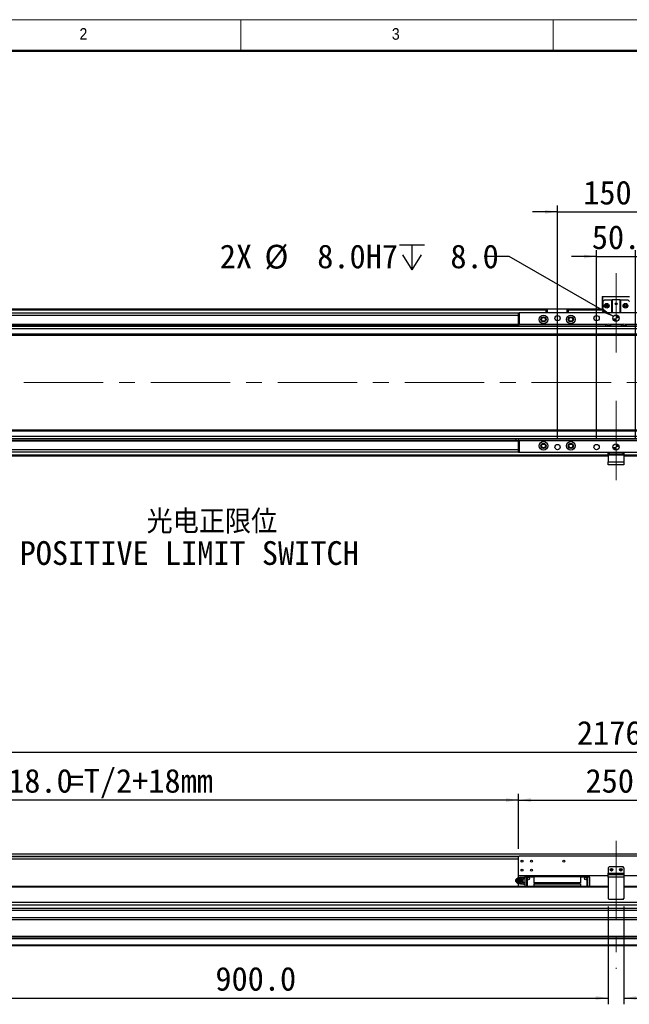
# Model space of a CAD drawing. Header units: millimetres. Extents: x 40 to 3320, y 40 to 2336.
# Tile 3 of 7: x 597 to 1377, y 1076 to 2336. Entities that reach past the tile are written whole.
import ezdxf

# ---------------------------------------------------------------- set-up
doc = ezdxf.new("R2010")
doc.units = ezdxf.units.MM
doc.header["$LTSCALE"] = 8
doc.linetypes.add('CENTERX2', pattern=[20.32, 12.7, -2.54, 2.54, -2.54])
doc.layers.add('DIMNS', color=7, linetype='Continuous')
doc.styles.add('SLDTEXTSTYLE0', font='Gothic.ttf', dxfattribs={"width": 0.913})
doc.styles.add('SLDTEXTSTYLE7', font='txt')
doc.styles.add('SLDTEXTSTYLE8', font='txt', dxfattribs={"bigfont": 'bigfont'})
doc.dimstyles.new('SLDDIMSTYLE0', dxfattribs={"dimtxt": 30.4, "dimasz": 16, "dimexe": 0, "dimexo": 0.0625, "dimgap": 7.6, "dimtad": 2, "dimdec": 1, "dimrnd": 1e-09, "dimzin": 4, "dimdsep": 46, "dimtxsty": 'SLDTEXTSTYLE7', "dimsah": 1, "dimcen": 0.09, "dimadec": 0, "dimazin": 1, "dimtfac": 1, "dimtdec": 1, "dimtmove": 0, "dimatfit": 0, "dimfxl": 0, "dimfrac": 2, "dimtolj": 1, "dimtzin": 12, "dimarcsym": 0})
doc.dimstyles.new('SLDDIMSTYLE1', dxfattribs={"dimtxt": 30.4, "dimasz": 16, "dimexe": 0, "dimexo": 0.0625, "dimgap": 7.6, "dimtad": 2, "dimdec": 1, "dimrnd": 1e-09, "dimzin": 4, "dimdsep": 46, "dimtxsty": 'SLDTEXTSTYLE7', "dimsah": 1, "dimcen": 0.09, "dimadec": 0, "dimazin": 1, "dimtfac": 1, "dimtdec": 1, "dimtofl": 0, "dimtmove": 0, "dimatfit": 3, "dimfxl": 0, "dimfrac": 2, "dimtolj": 1, "dimtzin": 12, "dimarcsym": 0})
doc.dimstyles.new('SLDDIMSTYLE4', dxfattribs={"dimtxt": 30.4, "dimasz": 16, "dimexe": 0, "dimexo": 0.0625, "dimgap": 7.6, "dimtad": 0, "dimtih": 1, "dimtoh": 1, "dimdec": 1, "dimrnd": 1e-09, "dimzin": 4, "dimdsep": 46, "dimtxsty": 'SLDTEXTSTYLE7', "dimsah": 1, "dimcen": 0, "dimadec": 0, "dimazin": 1, "dimtfac": 1, "dimtdec": 1, "dimtofl": 0, "dimtmove": 0, "dimatfit": 3, "dimfxl": 0, "dimfrac": 2, "dimtolj": 1, "dimtzin": 12, "dimarcsym": 0})

# ---------------------------------------------------------------- blocks, each defined once
blk = doc.blocks.new('_D_7')
at = {"layer": 'DIMNS'}
for p, q in [((317.5, 1268.7), (317.5, 1345.1)), ((1235.5, 1337.1), (317.5, 1337.1)), ((1235.5, 1274.7), (1235.5, 1345.1))]:
    blk.add_line(p, q, dxfattribs=at)
for points in [[(317.5, 1337.1), (333.5, 1334.7), (333.5, 1339.5)], [(1235.5, 1337.1), (1219.5, 1339.5), (1219.5, 1334.7)]]:
    blk.add_solid(points, dxfattribs=at)
at = {"layer": 'DIMNS', "char_height": 30.4, "attachment_point": 1, "style": 'SLDTEXTSTYLE7'}
for s, insert in [('918.0', (561.3, 1377)), ('=T/2+18mm', (658.1, 1377))]:
    blk.add_mtext(s, dxfattribs=dict(at, insert=insert))
blk = doc.blocks.new('_D_8')
at = {"layer": 'DIMNS'}
for p, q in [((1235.5, 1274.7), (1235.5, 1345.1)), ((1235.5, 1337.1), (1485.5, 1337.1)), ((1485.5, 1274.7), (1485.5, 1345.1))]:
    blk.add_line(p, q, dxfattribs=at)
for points in [[(1235.5, 1337.1), (1251.5, 1334.7), (1251.5, 1339.5)], [(1485.5, 1337.1), (1469.5, 1339.5), (1469.5, 1334.7)]]:
    blk.add_solid(points, dxfattribs=at)
at = {"layer": 'DIMNS', "insert": (1321.3, 1377), "char_height": 30.4, "attachment_point": 1, "style": 'SLDTEXTSTYLE7'}
blk.add_mtext('250.0', dxfattribs=at)
blk = doc.blocks.new('_D_10')
at = {"layer": 'DIMNS'}
for p, q in [((272.5, 1244.2), (272.5, 1406.5)), ((2448.5, 1244.2), (2448.5, 1406.5)), ((272.5, 1398.5), (2448.5, 1398.5))]:
    blk.add_line(p, q, dxfattribs=at)
for points in [[(272.5, 1398.5), (288.5, 1396.1), (288.5, 1400.9)], [(2448.5, 1398.5), (2432.5, 1400.9), (2432.5, 1396.1)]]:
    blk.add_solid(points, dxfattribs=at)
at = {"layer": 'DIMNS', "insert": (1310.3, 1438.4), "char_height": 30.4, "attachment_point": 1, "style": 'SLDTEXTSTYLE7'}
blk.add_mtext('2176.0', dxfattribs=at)
blk = doc.blocks.new('_D_11')
at = {"layer": 'DIMNS'}
for p, q in [((1350.5, 1200.9), (1350.5, 1075.7)), ((450.5, 1193.9), (450.5, 1075.7)), ((450.5, 1083.7), (1350.5, 1083.7))]:
    blk.add_line(p, q, dxfattribs=at)
for points in [[(450.5, 1083.7), (466.5, 1081.3), (466.5, 1086.1)], [(1350.5, 1083.7), (1334.5, 1086.1), (1334.5, 1081.3)]]:
    blk.add_solid(points, dxfattribs=at)
at = {"layer": 'DIMNS', "insert": (847.4, 1123.6), "char_height": 30.4, "attachment_point": 1, "style": 'SLDTEXTSTYLE7'}
blk.add_mtext('900.0', dxfattribs=at)
blk = doc.blocks.new('_D_12')
at = {"layer": 'DIMNS'}
for p, q in [((1370.5, 1200.9), (1370.5, 1075.7)), ((2270.5, 1193.9), (2270.5, 1075.7)), ((1370.5, 1083.7), (2270.5, 1083.7))]:
    blk.add_line(p, q, dxfattribs=at)
for points in [[(1370.5, 1083.7), (1386.5, 1081.3), (1386.5, 1086.1)], [(2270.5, 1083.7), (2254.5, 1086.1), (2254.5, 1081.3)]]:
    blk.add_solid(points, dxfattribs=at)
at = {"layer": 'DIMNS', "insert": (1731.6, 1123.6), "char_height": 30.4, "attachment_point": 1, "style": 'SLDTEXTSTYLE7'}
blk.add_mtext('900.0', dxfattribs=at)
blk = doc.blocks.new('SW_SYMBOL_HOLE_DEPTH')
at = {"layer": 'DIMNS', "color": 0}
for p, q in [((0, 7000), (6400, 7000)), ((3200, 7000), (3200, 600)), ((800, 4440), (3200, 600)), ((5600, 4440), (3200, 600))]:
    blk.add_line(p, q, dxfattribs=at)
blk = doc.blocks.new('_D_14')
at = {"layer": 'DIMNS'}
for p, q in [((1223.6, 2032.9), (1191.6, 2032.9)), ((1357, 1955.9), (1223.6, 2032.9))]:
    blk.add_line(p, q, dxfattribs=at)
blk.add_solid([(1357, 1955.9), (1344.4, 1966), (1342, 1961.8)], dxfattribs=at)
at = {"layer": 'DIMNS', "xscale": 0.004985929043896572, "yscale": 0.004985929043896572, "zscale": 0.004985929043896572}
blk.add_blockref('SW_SYMBOL_HOLE_DEPTH', (1083.1, 2012.8), dxfattribs=at)
at = {"layer": 'DIMNS', "char_height": 30.4, "attachment_point": 1, "style": 'SLDTEXTSTYLE7'}
for s, insert in [('2X ', (853, 2048.2)), ('%%c', (910.2, 2047.9)), (' 8.0H7 ', (957.1, 2048.2)), (' 8.0', (1127.6, 2048.2))]:
    blk.add_mtext(s, dxfattribs=dict(at, insert=insert))
blk = doc.blocks.new('_D_16')
at = {"layer": 'DIMNS'}
for p, q in [((1335.5, 2032.9), (1303.5, 2032.9)), ((1335.5, 1799.1), (1335.5, 2040.9)), ((1335.5, 2032.9), (1385.5, 2032.9)), ((1385.5, 1799.1), (1385.5, 2040.9)), ((1385.5, 2032.9), (1417.5, 2032.9))]:
    blk.add_line(p, q, dxfattribs=at)
for points in [[(1335.5, 2032.9), (1319.5, 2035.3), (1319.5, 2030.5)], [(1385.5, 2032.9), (1401.5, 2030.5), (1401.5, 2035.3)]]:
    blk.add_solid(points, dxfattribs=at)
at = {"layer": 'DIMNS', "insert": (1329.4, 2072.8), "char_height": 30.4, "attachment_point": 1, "style": 'SLDTEXTSTYLE7'}
blk.add_mtext('50.0', dxfattribs=at)
blk = doc.blocks.new('_D_17')
at = {"layer": 'DIMNS'}
for p, q in [((1285.5, 1799.1), (1285.5, 2098)), ((1435.5, 1799.1), (1435.5, 2098)), ((1285.5, 2090), (1253.5, 2090)), ((1285.5, 2090), (1435.5, 2090)), ((1435.5, 2090), (1467.5, 2090))]:
    blk.add_line(p, q, dxfattribs=at)
for points in [[(1285.5, 2090), (1269.5, 2092.4), (1269.5, 2087.6)], [(1435.5, 2090), (1451.5, 2087.6), (1451.5, 2092.4)]]:
    blk.add_solid(points, dxfattribs=at)
at = {"layer": 'DIMNS', "insert": (1318.4, 2129.9), "char_height": 30.4, "attachment_point": 1, "style": 'SLDTEXTSTYLE7'}
blk.add_mtext('150.0', dxfattribs=at)
blk = doc.blocks.new('SW_NOTE_5')
at = {"layer": 'DIMNS', "color": 0, "char_height": 30.4, "attachment_point": 1}
for s, insert, style in [('      光电正限位', (4, 15.6), 'SLDTEXTSTYLE8'), ('POSITIVE LIMIT SWITCH', (4, -24.6), 'SLDTEXTSTYLE7')]:
    blk.add_mtext(s, dxfattribs=dict(at, insert=insert, style=style))
blk = doc.blocks.new('SW_DOWELSYMBOL_0')
at = {"linetype": 'Continuous', "lineweight": 18}
h = blk.add_hatch(color=0, dxfattribs=at)
edge = h.paths.add_edge_path(flags=0)
edge.add_arc((0, 0), 4, 180, 270)
edge.add_line((0, -4), (0, 0))
edge.add_line((0, 0), (-4, 0))
h = blk.add_hatch(color=0, dxfattribs=at)
edge = h.paths.add_edge_path(flags=0)
edge.add_arc((0, 0), 4, 0, 90)
edge.add_line((0, 4), (0, 0))
edge.add_line((0, 0), (4, 0))
at = {"layer": 'DIMNS', "color": 0}
blk.add_circle((0, 0), 4, dxfattribs=at)
blk = doc.blocks.new('SW_DOWELSYMBOL_1')
at = {"linetype": 'Continuous', "lineweight": 18}
h = blk.add_hatch(color=0, dxfattribs=at)
edge = h.paths.add_edge_path(flags=0)
edge.add_arc((0, 0), 4, 180, 270)
edge.add_line((0, -4), (0, 0))
edge.add_line((0, 0), (-4, 0))
h = blk.add_hatch(color=0, dxfattribs=at)
edge = h.paths.add_edge_path(flags=0)
edge.add_arc((0, 0), 4, 0, 90)
edge.add_line((0, 4), (0, 0))
edge.add_line((0, 0), (4, 0))
at = {"layer": 'DIMNS', "color": 0}
blk.add_circle((0, 0), 4, dxfattribs=at)

msp = doc.modelspace()

# ---------------------------------------------------------------- linework, layer by layer
at = {"color": 7, "linetype": 'Continuous', "lineweight": 18}
for p, q in [((3320, 2336), (40, 2336)), ((880, 2336), (880, 2296)), ((1280, 2296), (1280, 2336)), ((80, 2296), (3280, 2296))]:
    msp.add_line(p, q, dxfattribs=at)
at = {"color": 7, "linetype": 'Continuous', "lineweight": 50}
msp.add_line((3280, 2296), (80, 2296), dxfattribs=at)
at = {"color": 7, "linetype": 'Continuous', "lineweight": 25}
for p, q in [((1342.4973065, 1981.7031147), (1343.4973235, 1981.7031147)), ((1342.4973065, 1981.7031147), (1342.4973065, 1967.3031168)), ((1343.4973235, 1975.3031181), (1343.4973235, 1981.7031147)), ((1343.4973235, 1981.7031147), (1377.4973327, 1981.7031147)), ((1342.4973065, 1967.3031168), (1343.4973235, 1967.3031168)), ((1345.4973275, 1977.3031147), (1343.4973235, 1975.3031181)), ((1343.4973235, 1975.3031181), (1343.4973235, 1960.9031202)), ((1345.4973275, 1977.3031147), (1354.9973244, 1977.3031147)), ((1354.9973244, 1960.9031202), (1354.9973244, 1977.3031147)), ((1354.9973244, 1977.3031147), (1355.497318, 1977.3031147)), ((1355.497318, 1977.3031147), (1355.497318, 1960.9031202)), ((1365.4973084, 1977.3031147), (1355.497318, 1977.3031147)), ((1365.4973084, 1960.9031202), (1365.4973084, 1977.3031147)), ((1365.4973084, 1977.3031147), (1365.9973318, 1977.3031147)), ((1365.9973318, 1977.3031147), (1365.9973318, 1960.9031202)), ((1365.9973318, 1977.3031147), (1375.4972989, 1977.3031147)), ((1377.4973327, 1975.3031181), (1375.4972989, 1977.3031147)), ((1270.9973032, 1965.4031144), (292.4972946, 1965.4031144)), ((1270.9973032, 1964.9031209), (292.4972946, 1964.9031209)), ((1235.4973132, 1960.4031192), (292.4972946, 1960.4031192)), ((480.497318, 1965.2031185), (1270.9973032, 1965.2031185)), ((480.497318, 1965.0031151), (1270.9973032, 1965.0031151)), ((1235.4973132, 1945.9031196), (1235.4973132, 1960.9031202)), ((1235.4973132, 1960.9031202), (1236.4973003, 1960.9031202)), ((1236.4973003, 1960.9031202), (1236.4973003, 1945.9031196)), ((1484.4973261, 1960.9031202), (1236.4973003, 1960.9031202)), ((1270.9973032, 1965.6031178), (1271.2973232, 1965.9031154)), ((1271.9973201, 1965.6031178), (1270.9973032, 1965.6031178)), ((1270.9973032, 1960.9031202), (1270.9973032, 1965.6031178)), ((1271.2973232, 1965.9031154), (1272.121566, 1965.9031154)), ((1271.9973201, 1965.6031178), (1272.121566, 1965.9031154)), ((1297.9973132, 1965.6031178), (1271.9973201, 1965.6031178)), ((1271.9973201, 1965.6031178), (1271.9973201, 1960.9031202)), ((1272.121566, 1965.9031154), (1297.8730375, 1965.9031154)), ((1297.9973132, 1965.6031178), (1297.8730375, 1965.9031154)), ((1297.8730375, 1965.9031154), (1298.6973101, 1965.9031154)), ((1298.9973003, 1965.6031178), (1297.9973132, 1965.6031178)), ((1297.9973132, 1960.9031202), (1297.9973132, 1965.6031178)), ((1298.6973101, 1965.9031154), (1298.9973003, 1965.6031178)), ((1298.9973003, 1965.6031178), (1298.9973003, 1960.9031202)), ((1343.4973235, 1965.4031144), (1298.9973003, 1965.4031144)), ((1298.9973003, 1965.2031185), (1343.4973235, 1965.2031185)), ((1298.9973003, 1965.0031151), (1343.4973235, 1965.0031151)), ((1343.4973235, 1964.9031209), (1298.9973003, 1964.9031209)), ((305.497306, 1946.4031206), (1235.4973132, 1946.4031206)), ((1235.4973132, 1945.9731178), (305.497306, 1945.9731178)), ((305.497306, 1945.3990282), (1235.4973132, 1945.3990282)), ((2402.9973323, 1943.4031145), (316.997307, 1943.4031145)), ((1236.4973003, 1945.9031196), (1235.4973132, 1945.9031196)), ((1235.4973132, 1945.9031196), (1235.4973132, 1945.4031186)), ((1348.0973119, 1945.4031186), (1235.4973132, 1945.4031186)), ((1235.4973132, 1945.4031186), (1235.4973132, 1943.4031145)), ((1348.9774341, 1945.9031196), (1236.4973003, 1945.9031196)), ((1368.9774448, 1945.9031196), (1352.0171816, 1945.9031196)), ((1368.0973226, 1945.4031186), (1352.8973038, 1945.4031186)), ((1484.4973261, 1945.9031196), (1372.0171625, 1945.9031196)), ((1485.4973132, 1945.4031186), (1372.8972847, 1945.4031186)), ((2402.9973323, 1940.4031159), (316.997307, 1940.4031159)), ((2402.9973323, 1933.4031129), (316.997307, 1933.4031129)), ((316.997307, 1932.4031146), (2402.9973323, 1932.4031146)), ((2402.9973323, 1810.4031207), (316.997307, 1810.4031207)), ((2402.9973323, 1809.4031187), (316.997307, 1809.4031187)), ((2402.9973323, 1802.4031194), (316.997307, 1802.4031194)), ((1233.2467312, 1797.4072071), (305.497306, 1797.4072071)), ((1234.0124423, 1796.8331175), (305.497306, 1796.8331175)), ((1235.4973132, 1796.4031147), (305.497306, 1796.4031147)), ((2402.9973323, 1799.4031207), (316.997307, 1799.4031207)), ((1231.988358, 1799.4031207), (1231.8973119, 1798.1009455)), ((1235.4973132, 1797.4031167), (1235.4973132, 1799.4031207)), ((1485.4973132, 1797.4031167), (1235.4973132, 1797.4031167)), ((1235.4973132, 1797.4031167), (1235.4973132, 1796.9031157)), ((1235.4973132, 1781.9031151), (1235.4973132, 1796.9031157)), ((1235.4973132, 1796.9031157), (1236.4973003, 1796.9031157)), ((1236.4973003, 1796.9031157), (1236.4973003, 1781.9031151)), ((1484.4973261, 1796.9031157), (1236.4973003, 1796.9031157)), ((1235.4973132, 1782.4031161), (292.4972946, 1782.4031161)), ((1350.4973227, 1777.4031209), (292.4972946, 1777.4031209)), ((1236.4973003, 1781.9031151), (1235.4973132, 1781.9031151)), ((1484.4973261, 1781.9031151), (1236.4973003, 1781.9031151)), ((1350.4973227, 1779.9031185), (1350.4973227, 1781.9031151)), ((1351.4973099, 1779.9031185), (1350.4973227, 1779.9031185)), ((1350.4973227, 1778.4031154), (1350.4973227, 1779.9031185)), ((1370.4973037, 1778.4031154), (1350.4973227, 1778.4031154)), ((1350.4973227, 1778.4031154), (1350.4973227, 1769.9031206)), ((1351.4973099, 1781.9031151), (1351.4973099, 1779.9031185)), ((1369.4973165, 1779.9031185), (1351.4973099, 1779.9031185)), ((1369.4973165, 1779.9031185), (1369.4973165, 1781.9031151)), ((1370.4973037, 1779.9031185), (1369.4973165, 1779.9031185)), ((1370.4973037, 1781.9031151), (1370.4973037, 1779.9031185)), ((1370.4973037, 1779.9031185), (1370.4973037, 1778.4031154)), ((1370.4973037, 1778.4031154), (1370.4973037, 1769.9031206)), ((2428.4972722, 1777.4031209), (1370.4973037, 1777.4031209)), ((1350.4973227, 1769.9031206), (1370.4973037, 1769.9031206)), ((1350.4973227, 1766.4031209), (1350.4973227, 1769.9031206)), ((1370.4973037, 1766.4031209), (1350.4973227, 1766.4031209)), ((1370.4973037, 1769.9031206), (1370.4973037, 1766.4031209)), ((2402.9973323, 1267.8641144), (316.997307, 1267.8641144)), ((1235.4973132, 1261.3641161), (316.997307, 1261.3641161)), ((1236.4973003, 1265.5141193), (1235.4973132, 1264.5141173)), ((1235.4973132, 1240.0141161), (1235.4973132, 1264.5141173)), ((1484.4973261, 1265.5141193), (1236.4973003, 1265.5141193)), ((1351.4973099, 1251.5141208), (1350.4973227, 1250.5141187)), ((1350.4973227, 1250.5141187), (1350.4973227, 1243.5141157)), ((1369.4973165, 1251.5141208), (1351.4973099, 1251.5141208)), ((1370.4973037, 1250.5141187), (1369.4973165, 1251.5141208)), ((1370.4973037, 1250.5141187), (1370.4973037, 1243.5141157)), ((1232.6941366, 1235.9754804), (1232.3373432, 1235.4547817)), ((1234.6041376, 1237.5141185), (1234.3460495, 1237.1462162)), ((1350.4973227, 1240.0141161), (1235.4973132, 1240.0141161)), ((1235.4973132, 1237.5141185), (1235.4973132, 1240.0141161)), ((1241.4973254, 1238.0141158), (1238.1973142, 1238.0141158)), ((1238.327759, 1237.5141185), (1238.7832875, 1237.5141185)), ((1241.9961268, 1238.63292), (1241.4973254, 1238.1341185)), ((1241.4973254, 1237.9717778), (1241.9961268, 1238.63292)), ((1241.4973254, 1238.1341185), (1241.4973254, 1237.9717778)), ((1241.4973254, 1237.4782178), (1241.4973254, 1237.9717778)), ((1241.4973254, 1236.9846616), (1241.4973254, 1237.4782178)), ((1241.9961268, 1236.3235194), (1241.4973254, 1236.9846616)), ((1241.4973254, 1235.0012351), (1241.4973254, 1236.9846616)), ((1241.4973254, 1235.0012351), (1241.9961268, 1236.3235194)), ((1241.9961268, 1238.63292), (1243.4972996, 1238.63292)), ((1243.4972996, 1236.3235194), (1241.9961268, 1236.3235194)), ((1243.4972996, 1239.6141168), (1245.997327, 1239.6141168)), ((1243.4972996, 1239.6141168), (1243.4972996, 1238.6141185)), ((1245.997327, 1238.6141185), (1243.4972996, 1238.6141185)), ((1243.4972996, 1238.6141185), (1243.4972996, 1226.5141185)), ((1245.997327, 1239.1141157), (1245.997327, 1239.6141168)), ((1246.4973206, 1239.6141168), (1245.997327, 1239.1141157)), ((1245.997327, 1238.6141185), (1245.997327, 1239.1141157)), ((1245.997327, 1239.1141157), (1246.4973206, 1238.6141185)), ((1245.997327, 1226.5141185), (1245.997327, 1238.6141185)), ((1255.0973172, 1239.6141168), (1246.4973206, 1239.6141168)), ((1246.4973206, 1238.6141185), (1246.4973206, 1226.5141185)), ((1255.0973172, 1238.6141185), (1246.4973206, 1238.6141185)), ((1255.0973172, 1240.0141161), (1255.0973172, 1238.7041177)), ((1255.0973172, 1238.7041177), (1255.0973172, 1231.6141192)), ((1314.8973162, 1238.7041177), (1255.0973172, 1238.7041177)), ((1314.8973162, 1240.0141161), (1314.8973162, 1238.7041177)), ((1323.4973127, 1239.6141168), (1314.8973162, 1239.6141168)), ((1314.8973162, 1238.7041177), (1314.8973162, 1231.6141192)), ((1323.4973127, 1238.6141185), (1314.8973162, 1238.6141185)), ((1323.9973063, 1239.1141157), (1323.4973127, 1239.6141168)), ((1323.4973127, 1238.6141185), (1323.9973063, 1239.1141157)), ((1323.4973127, 1226.5141185), (1323.4973127, 1238.6141185)), ((1323.9973063, 1239.6141168), (1323.9973063, 1239.1141157)), ((1323.9973063, 1239.6141168), (1326.4973039, 1239.6141168)), ((1323.9973063, 1239.1141157), (1323.9973063, 1238.6141185)), ((1326.4973039, 1238.6141185), (1323.9973063, 1238.6141185)), ((1323.9973063, 1238.6141185), (1323.9973063, 1226.5141185)), ((1326.4973039, 1238.6141185), (1326.4973039, 1239.6141168)), ((1326.4973039, 1238.6141185), (1326.4973039, 1226.5141185)), ((1350.4973227, 1243.5141157), (1370.4973037, 1243.5141157)), ((1350.4973227, 1242.0141164), (1350.4973227, 1243.5141157)), ((1350.4973227, 1238.5141168), (1350.4973227, 1242.0141164)), ((1350.4973227, 1242.0141164), (1370.4973037, 1242.0141164)), ((1350.4973227, 1238.5141168), (1350.4973227, 1211.0141169)), ((1370.4973037, 1238.5141168), (1350.4973227, 1238.5141168)), ((1370.4973037, 1243.5141157), (1370.4973037, 1242.0141164)), ((1370.4973037, 1242.0141164), (1370.4973037, 1238.5141168)), ((1485.4973132, 1240.0141161), (1370.4973037, 1240.0141161)), ((1370.4973037, 1238.5141168), (1370.4973037, 1211.0141169)), ((1350.4973227, 1226.5141185), (292.4972946, 1226.5141185)), ((1232.3373432, 1232.5734559), (1232.6941366, 1232.0527535)), ((1235.4973132, 1226.5141185), (1235.4973132, 1230.5141192)), ((1238.1973142, 1230.0141182), (1241.4973254, 1230.0141182)), ((1238.327759, 1230.5141192), (1238.7832875, 1230.5141192)), ((1240.6685526, 1234.0141188), (1240.1891524, 1234.0141188)), ((1241.4973254, 1234.0141188), (1241.4973254, 1235.0012351)), ((1241.4973254, 1233.0269989), (1241.4973254, 1234.0141188)), ((1241.9961268, 1231.7047145), (1241.4973254, 1233.0269989)), ((1241.4973254, 1231.0435761), (1241.4973254, 1233.0269989)), ((1241.4973254, 1231.0435761), (1241.9961268, 1231.7047145)), ((1241.4973254, 1230.5500161), (1241.4973254, 1231.0435761)), ((1241.4973254, 1230.0564561), (1241.4973254, 1230.5500161)), ((1241.9961268, 1229.3953139), (1241.4973254, 1230.0564561)), ((1241.4973254, 1229.8941191), (1241.4973254, 1230.0564561)), ((1241.4973254, 1229.8941191), (1241.9961268, 1229.3953139)), ((1241.9961268, 1231.7047145), (1243.4972996, 1231.7047145)), ((1241.9961268, 1229.3953139), (1243.4972996, 1229.3953139)), ((1255.0973172, 1231.6141192), (1314.8973162, 1231.6141192)), ((1255.0973172, 1231.6141192), (1255.0973172, 1231.1141182)), ((1314.8973162, 1231.1141182), (1255.0973172, 1231.1141182)), ((1255.0973172, 1229.9141165), (1255.0973172, 1227.0841177)), ((1255.0973172, 1229.9141165), (1314.8973162, 1229.9141165)), ((1314.8973162, 1227.0841177), (1255.0973172, 1227.0841177)), ((1255.0973172, 1227.0841177), (1255.0973172, 1226.5141185)), ((1314.8973162, 1231.6141192), (1314.8973162, 1231.1141182)), ((1314.8973162, 1229.9141165), (1314.8973162, 1227.0841177)), ((1314.8973162, 1227.0841177), (1314.8973162, 1226.5141185)), ((2428.4972722, 1226.5141185), (1370.4973037, 1226.5141185)), ((1350.4973227, 1211.0141169), (1351.4973099, 1210.0141168)), ((1369.4973165, 1210.0141168), (1351.4973099, 1210.0141168)), ((1369.4973165, 1210.0141168), (1370.4973037, 1211.0141169)), ((2428.4972722, 1198.2791394), (292.4972946, 1198.2791394)), ((2222.9972655, 1206.014118), (497.9973013, 1206.014118)), ((2222.9972655, 1202.6141181), (497.9973013, 1202.6141181)), ((2428.4972722, 1195.8216827), (292.4972946, 1195.8216827)), ((2428.4972722, 1186.4098723), (292.4972946, 1186.4098723)), ((2428.4972722, 1183.9524163), (292.4972946, 1183.9524163)), ((2428.4972722, 1162.5141173), (292.4972946, 1162.5141173)), ((2428.4972722, 1160.514117), (292.4972946, 1160.514117)), ((2428.4972722, 1159.5141169), (292.4972946, 1159.5141169)), ((2428.4972722, 1151.5141174), (292.4972946, 1151.5141174)), ((2428.4972722, 1150.5141172), (292.4972946, 1150.5141172))]:
    msp.add_line(p, q, dxfattribs=at)
at = {"color": 8, "linetype": 'Continuous', "lineweight": 25}
for p, q in [((1270.9973032, 1964.4031199), (292.4972946, 1964.4031199)), ((1235.4973132, 1957.4031206), (292.4972946, 1957.4031206)), ((1343.4973235, 1964.4031199), (1298.9973003, 1964.4031199)), ((1235.4973132, 1785.4031147), (292.4972946, 1785.4031147)), ((1350.4973227, 1778.4031154), (292.4972946, 1778.4031154)), ((2428.4972722, 1778.4031154), (1370.4973037, 1778.4031154)), ((1235.8473117, 1264.8641158), (316.997307, 1264.8641158)), ((1235.4973132, 1264.3641148), (316.997307, 1264.3641148)), ((1238.1973142, 1238.0141158), (1238.1973142, 1237.5477355)), ((1350.4973227, 1225.5141165), (292.4972946, 1225.5141165)), ((1238.1973142, 1230.4493699), (1238.1973142, 1230.0141182)), ((2428.4972722, 1225.5141165), (1370.4973037, 1225.5141165))]:
    msp.add_line(p, q, dxfattribs=at)
at = {"color": 7, "linetype": 'Continuous', "lineweight": 25, "flags": 128}
for points in [[(1231.8973119, 1798.1009455), (1232.0683772, 1798.0318265), (1232.5555558, 1797.8349896), (1233.2846696, 1797.5404085), (1234.144705, 1797.1929284), (1235.0047702, 1796.8454482), (1235.4973132, 1796.6464432)], [(1231.8973119, 1234.0141188), (1232.0683772, 1234.9417124), (1232.5555558, 1235.7280876), (1233.2846696, 1236.2535249), (1234.144705, 1236.4380348), (1235.0047702, 1236.2535249), (1235.733884, 1235.7280876), (1236.2210626, 1234.9417124), (1236.3921279, 1234.0141188), (1236.2210626, 1233.0865253), (1235.733884, 1232.3001463), (1235.0047702, 1231.774709), (1234.144705, 1231.5901991), (1233.2846696, 1231.774709), (1232.5555558, 1232.3001463), (1232.0683772, 1233.0865253), (1231.8973119, 1234.0141188)], [(1232.6941366, 1235.9754804), (1232.7402408, 1236.0410195), (1233.4812755, 1236.776768), (1234.4036574, 1237.2131374), (1235.4074294, 1237.3028461), (1236.3838429, 1237.0361712), (1237.22704, 1236.442006), (1237.8457064, 1235.5847422), (1238.1727571, 1234.5572811), (1238.1727571, 1233.4709566), (1237.8457064, 1232.4434917), (1237.22704, 1231.5862279), (1236.3838429, 1230.9920665), (1235.4074294, 1230.7253878), (1234.4036574, 1230.8150966), (1233.4812755, 1231.2514696), (1232.7402408, 1231.9872144), (1232.6941366, 1232.0527535)]]:
    msp.add_lwpolyline(points, dxfattribs=at)
at = {"color": 7, "linetype": 'Continuous', "lineweight": 25}
for centre, radius in [((1348.4973132, 1969.8031178), 3), ((1348.4973132, 1969.8031178), 1.7), ((1348.4973132, 1969.8031178), 1.6), ((1360.4973132, 1972.3031178), 1.25), ((1372.4973132, 1969.8031178), 3), ((1372.4973132, 1969.8031178), 1.7), ((1372.4973132, 1969.8031178), 1.6), ((1267.4973132, 1952.4031178), 5.5), ((1267.4973132, 1952.4031178), 3.3), ((1267.4973132, 1952.4031178), 3), ((1267.4973132, 1952.4031178), 2.4585), ((1285.4973132, 1953.9031178), 3.4), ((1302.4973132, 1952.4031178), 5.5), ((1302.4973132, 1952.4031178), 3.3), ((1302.4973132, 1952.4031178), 3), ((1302.4973132, 1952.4031178), 2.4585), ((1335.4973132, 1953.9031178), 3.4), ((1360.4973132, 1953.9031178), 4), ((1267.4973132, 1790.4031178), 5.5), ((1267.4973132, 1790.4031178), 3.3), ((1267.4973132, 1790.4031178), 3), ((1267.4973132, 1790.4031178), 2.4585), ((1285.4973132, 1788.9031178), 3.4), ((1302.4973132, 1790.4031178), 5.5), ((1302.4973132, 1790.4031178), 3.3), ((1302.4973132, 1790.4031178), 3), ((1302.4973132, 1790.4031178), 2.4585), ((1335.4973132, 1788.9031178), 3.4), ((1360.4973132, 1788.9031178), 4), ((1239.9973132, 1259.0141174), 1.25), ((1239.9973132, 1247.5141174), 1.25), ((1251.9973132, 1259.0141174), 1.25), ((1251.9973132, 1247.5141174), 1.25), ((1293.4973132, 1259.0141174), 1.25), ((1354.4973132, 1248.0141174), 1.7), ((1354.4973132, 1248.0141174), 1.25), ((1366.4973132, 1248.0141174), 1.7), ((1366.4973132, 1248.0141174), 1.25), ((1248.2973132, 1236.7141174), 1.5), ((1321.6973132, 1236.7141174), 1.5)]:
    msp.add_circle(centre, radius, dxfattribs=at)
for centre, radius, start, end in [((1350.4973132, 1942.2031178), 4, 126.8698976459, 162.5423968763), ((1350.4973132, 1942.2031178), 2.25, 32.2309526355, 147.7690473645), ((1350.4973132, 1942.2031178), 4, 67.6683549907, 112.3316450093), ((1350.4973132, 1942.2031178), 4, 17.4576031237, 53.1301023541), ((1370.4973132, 1942.2031178), 4, 126.8698976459, 162.5423968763), ((1370.4973132, 1942.2031178), 2.25, 32.2309526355, 147.7690473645), ((1370.4973132, 1942.2031178), 4, 67.6683549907, 112.3316450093), ((1370.4973132, 1942.2031178), 4, 17.4576031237, 53.1301023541), ((1234.6829506, 1798.5251063), 1.82, 210.1224828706, 285.8673084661), ((1235.1547676, 1234.0141174), 3.3, 0, 90.0000000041), ((1238.1973132, 1234.0141174), 4, 90, 117.9917204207), ((1235.1547676, 1234.0141174), 3.3, 269.9999999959, 0), ((1238.1973132, 1234.0141174), 4, 242.6870994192, 270)]:
    msp.add_arc(centre, radius, start, end, dxfattribs=at)
at = {"color": 8, "linetype": 'Continuous', "lineweight": 25}
msp.add_arc((1235.6953442, 1234.014117), 3.0435285, 293.9291862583, 66.0708137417, dxfattribs=at)
at = {"color": 7, "linetype": 'Continuous', "lineweight": 25}
for points, knots in [([(1348.2847685, 1968.6729358), (1348.1558566, 1968.6945212), (1347.8974273, 1968.7377932), (1347.5589198, 1968.9611447), (1347.2989821, 1969.2803452), (1347.1503545, 1969.6830095), (1347.1374824, 1970.1269759), (1347.2728218, 1970.563685), (1347.5317186, 1970.9353788), (1347.7757355, 1971.0983609), (1347.890007, 1971.1746843)], [0, 0, 0, 0, 0.1153596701, 0.231260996, 0.3517827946, 0.4770113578, 0.6065243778, 0.7402455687, 0.8783587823, 1, 1, 1, 1]), ([(1348.4973187, 1968.6530428), (1348.5013219, 1968.6530579), (1348.6215442, 1968.6535133), (1348.8591323, 1968.6926616), (1349.1750298, 1968.8520073), (1349.4289772, 1969.0988288), (1349.597246, 1969.4103509), (1349.6644197, 1969.7580168), (1349.6242322, 1970.1098085), (1349.480532, 1970.4334036), (1349.2464872, 1970.6990832), (1348.9435936, 1970.8824838), (1348.5996252, 1970.9665485), (1348.2462937, 1970.9436994), (1347.9160362, 1970.8160765), (1347.639143, 1970.5953865), (1347.4411879, 1970.3018053), (1347.3403129, 1969.9623726), (1347.3457834, 1969.6084599), (1347.4569619, 1969.2719006), (1347.6641054, 1968.9861035), (1347.9465325, 1968.7680423), (1348.1720252, 1968.7046374), (1348.2847685, 1968.6729358)], [0, 0, 0, 0, 0.0017194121, 0.0516362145, 0.1015508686, 0.1514623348, 0.2013763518, 0.2512922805, 0.301206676, 0.3511183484, 0.4010317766, 0.4509459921, 0.500863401, 0.5507751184, 0.600686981, 0.6506006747, 0.7005165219, 0.7504312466, 0.8003419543, 0.8502554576, 0.9001708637, 0.9500867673, 1, 1, 1, 1]), ([(1349.1046006, 1971.1746843), (1349.2360216, 1971.0845623), (1349.5049024, 1970.9001771), (1349.7653268, 1970.476421), (1349.8719923, 1970.0008846), (1349.8094674, 1969.5321889), (1349.5981688, 1969.1280568), (1349.2734158, 1968.8336869), (1348.9554543, 1968.7000372), (1348.7639306, 1968.6789018), (1348.7098688, 1968.6729358)], [0, 0, 0, 0, 0.1407983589, 0.2880664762, 0.4304373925, 0.5679426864, 0.7005946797, 0.8284726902, 0.9515825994, 1, 1, 1, 1]), ([(1372.3690087, 1968.6704101), (1372.3128014, 1968.6725458), (1372.1194608, 1968.6798921), (1371.7933659, 1968.7916056), (1371.4517891, 1969.0612916), (1371.2150124, 1969.4479287), (1371.1219327, 1969.908248), (1371.1950877, 1970.3892758), (1371.4359692, 1970.8292889), (1371.7075264, 1971.0696031), (1371.8720094, 1971.1643107), (1371.8900258, 1971.1746843)], [0, 0, 0, 0, 0.0488472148, 0.1680234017, 0.291920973, 0.4205447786, 0.5539604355, 0.6921651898, 0.8349252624, 0.9819187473, 1, 1, 1, 1]), ([(1372.2847277, 1968.6729358), (1372.1529877, 1968.7120598), (1371.9073662, 1968.7850042), (1371.6342795, 1969.0212776), (1371.4669387, 1969.2686454), (1371.3671659, 1969.5365713), (1371.3422866, 1969.7462609), (1371.34966, 1969.8779925), (1371.3516966, 1969.9037339), (1371.3521771, 1969.9090022), (1371.3523337, 1969.9109554), (1371.3526325, 1969.9115516), (1371.3524129, 1969.9114075), (1371.3523919, 1969.9113937)], [0, 0, 0, 0, 0.2368992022, 0.4416842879, 0.6142312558, 0.7545020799, 0.938077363, 0.9829630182, 0.9897829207, 0.9952026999, 0.9975485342, 0.9997655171, 1, 1, 1, 1]), ([(1372.7098877, 1968.6729358), (1372.8493441, 1968.6975104), (1373.1285365, 1968.7467088), (1373.48073, 1969.0002748), (1373.7311629, 1969.3462938), (1373.8552191, 1969.756735), (1373.845336, 1970.1846745), (1373.7053914, 1970.5872607), (1373.45697, 1970.9384257), (1373.2221034, 1971.0958955), (1373.1045896, 1971.1746843)], [0, 0, 0, 0, 0.12479751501, 0.24984523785, 0.37485572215, 0.49985191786, 0.62483597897, 0.74981864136, 0.87482356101, 1, 1, 1, 1]), ([(1348.0973119, 1945.4031186), (1348.1168521, 1945.4175965), (1348.2741039, 1945.5341089), (1348.5057503, 1945.677988), (1348.7669025, 1945.8113918), (1348.9019179, 1945.8715866), (1348.9656493, 1945.8983224), (1348.9775123, 1945.9030802), (1348.9774369, 1945.9031182), (1348.9774341, 1945.9031196)], [0, 0, 0, 0, 0.0606383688, 0.487992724, 0.6771647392, 0.8679497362, 0.9324227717, 0.9975115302, 1, 1, 1, 1]), ([(1352.0171816, 1945.9031196), (1352.0194176, 1945.9022045), (1352.0246336, 1945.9000698), (1352.0763186, 1945.8785303), (1352.2110651, 1945.8193743), (1352.4899869, 1945.6797718), (1352.7412165, 1945.5196293), (1352.8893444, 1945.4090599), (1352.8973038, 1945.4031186)], [0, 0, 0, 0, 0.0553578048, 0.1291352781, 0.258709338, 0.5391441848, 0.9752367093, 1, 1, 1, 1]), ([(1368.0973226, 1945.4031186), (1368.1168628, 1945.4175965), (1368.2741143, 1945.534109), (1368.5057705, 1945.6779873), (1368.7668992, 1945.8113929), (1368.9019643, 1945.8715819), (1368.9656123, 1945.8983246), (1368.9775234, 1945.9030802), (1368.9774476, 1945.9031182), (1368.9774448, 1945.9031196)], [0, 0, 0, 0, 0.0606387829, 0.487996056, 0.6771693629, 0.8679556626, 0.9324174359, 0.9975115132, 1, 1, 1, 1]), ([(1372.0171625, 1945.9031196), (1372.0193969, 1945.9022042), (1372.0246096, 1945.9000687), (1372.0763423, 1945.8785358), (1372.2110276, 1945.8193612), (1372.4900106, 1945.6797931), (1372.7412035, 1945.5196241), (1372.8893253, 1945.4090598), (1372.8972847, 1945.4031186)], [0, 0, 0, 0, 0.0553581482, 0.1291471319, 0.2587054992, 0.5391617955, 0.9752365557, 1, 1, 1, 1]), ([(1233.1089253, 1234.0141188), (1233.120374, 1234.1397398), (1233.1432717, 1234.3909831), (1233.3218363, 1234.7253447), (1233.5847645, 1234.9795452), (1233.9130909, 1235.1248846), (1234.2669239, 1235.1449897), (1234.6071432, 1235.0376301), (1234.8951585, 1234.8147709), (1235.0986028, 1234.5019861), (1235.1725496, 1234.2174336), (1235.1866254, 1233.9284101), (1235.1408912, 1233.6370488), (1234.9690208, 1233.3029341), (1234.7042699, 1233.0486893), (1234.3764502, 1232.9033539), (1234.0224723, 1232.8832397), (1233.6823538, 1232.990619), (1233.3940635, 1233.2134453), (1233.1914996, 1233.5262716), (1233.1150358, 1233.810732), (1233.1101024, 1233.9749382), (1233.1089253, 1234.0141188)], [0, 0, 0, 0, 0.053686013, 0.1073726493, 0.161056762, 0.2147447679, 0.2684320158, 0.3221177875, 0.375802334, 0.4294884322, 0.4831753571, 0.4999989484, 0.5536849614, 0.607372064, 0.6610591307, 0.7147432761, 0.7684305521, 0.8221164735, 0.8758039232, 0.9294900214, 0.9831758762, 1, 1, 1, 1]), ([(1238.327759, 1237.5141185), (1237.8492455, 1237.5141185), (1237.0474684, 1237.5141185), (1235.86573, 1237.5141185), (1235.1530267, 1237.5141185), (1234.7419396, 1237.5141185), (1234.6041376, 1237.5141185)], [0, 0, 0, 0, 0.3345926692, 0.560629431, 0.8527169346, 1, 1, 1, 1]), ([(1240.1891524, 1234.0141188), (1239.9182008, 1234.3716478), (1239.4679536, 1234.9657631), (1238.9138038, 1235.9092469), (1238.5717086, 1236.7303614), (1238.4132355, 1237.2395008), (1238.327759, 1237.5141185)], [0, 0, 0, 0, 0.3229030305, 0.5365763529, 0.7500402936, 1, 1, 1, 1]), ([(1238.7832875, 1237.5141185), (1239.1486161, 1237.0064804), (1239.7661075, 1236.1484525), (1240.3675211, 1234.9002183), (1240.5759288, 1234.2867611), (1240.6685526, 1234.0141188)], [0, 0, 0, 0, 0.4459499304, 0.7537604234, 1, 1, 1, 1]), ([(1234.3121642, 1230.9102218), (1234.3128595, 1230.9091786), (1234.4058359, 1230.7696615), (1234.5053588, 1230.6414108), (1234.6041376, 1230.5141192)], [0, 0, 0, 0, 0.0074778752, 1, 1, 1, 1]), ([(1234.6041376, 1230.5141192), (1234.9158774, 1230.5141192), (1235.4392096, 1230.5141192), (1236.4277004, 1230.5141192), (1237.3876529, 1230.5141192), (1238.017136, 1230.5141192), (1238.327759, 1230.5141192)], [0, 0, 0, 0, 0.3312926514, 0.5561565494, 0.7809822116, 1, 1, 1, 1]), ([(1238.327759, 1230.5141192), (1238.4371452, 1230.8673792), (1238.6196395, 1231.4567397), (1239.0583488, 1232.3934629), (1239.5919841, 1233.224991), (1239.9799691, 1233.7376936), (1240.1891524, 1234.0141188)], [0, 0, 0, 0, 0.3204880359, 0.5346854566, 0.7491242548, 1, 1, 1, 1]), ([(1240.6685526, 1234.0141188), (1240.4928519, 1233.520686), (1240.1922217, 1232.6764049), (1239.4559185, 1231.4287837), (1238.9950029, 1230.8020164), (1238.7832875, 1230.5141192)], [0, 0, 0, 0, 0.4319435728, 0.7390708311, 1, 1, 1, 1])]:
    msp.add_open_spline(points, degree=3, knots=knots, dxfattribs=at)
at = {"layer": 'DIMNS', "linetype": 'CENTERX2', "lineweight": 18}
for p, q in [((1360.4973132, 2011.7031178), (1360.4973132, 1894.6031178)), ((2491.8736728, 1871.4031178), (227.3059309, 1871.4031178)), ((1360.4973132, 1848.2031178), (1360.4973132, 1731.1031178)), ((1360.4973132, 1284.8141174), (1360.4973132, 1121.2759928))]:
    msp.add_line(p, q, dxfattribs=at)

# ---------------------------------------------------------------- block references
at = {"layer": 'DIMNS'}
for name, p in [('SW_DOWELSYMBOL_1', (1360.4973132, 1953.9031178)), ('SW_DOWELSYMBOL_0', (1360.4973132, 1788.9031178)), ('SW_NOTE_5', (592.6794381, 1693.1014046))]:
    msp.add_blockref(name, p, dxfattribs=at)

# ---------------------------------------------------------------- texts
at = {"color": 7, "linetype": 'Continuous', "lineweight": 0, "char_height": 14.8166667, "attachment_point": 1, "style": 'SLDTEXTSTYLE0'}
for s, insert in [('2', (673.3333333, 2325.1704848)), ('3', (1073.3333333, 2325.1704848))]:
    msp.add_mtext(s, dxfattribs=dict(at, insert=insert))

# ---------------------------------------------------------------- dimensions: what is measured, and where the dimension line sits
at = {"layer": 'DIMNS'}
for base, p1, p2, dimstyle, picture, middle in [((1435.4973132, 2089.9957148), (1285.4973132, 1788.9031178), (1435.4973132, 1788.9031178), 'SLDDIMSTYLE0', '_D_17', (1366.8573204, 2089.9957148)), ((1350.4973132, 1083.6967617), (450.4973132, 1204.0141174), (1350.4973132, 1211.0141174), 'SLDDIMSTYLE1', '_D_11', (895.8166783, 1083.6967617))]:
    dim = msp.add_linear_dim(base=base, p1=p1, p2=p2, angle=0, dimstyle=dimstyle, dxfattribs=at)
    dim.commit()
    dim.dimension.update_dxf_attribs({"geometry": picture, "text_midpoint": middle, "dimtype": 160})
for base, p1, p2, dimstyle, picture, middle in [((1385.4973132, 2032.9219536), (1335.4973132, 1788.9031178), (1385.4973132, 1788.9031178), 'SLDDIMSTYLE0', '_D_16', (1366.8573204, 2032.9219536)), ((2448.4973132, 1398.5141174), (272.4973132, 1234.0141174), (2448.4973132, 1234.0141174), 'SLDDIMSTYLE1', '_D_10', (1369.7229065, 1398.5141174)), ((1485.4973132, 1337.1121093), (1235.4973132, 1264.5141174), (1485.4973132, 1264.5141174), 'SLDDIMSTYLE1', '_D_8', (1369.7229065, 1337.1121093)), ((2270.4973132, 1083.6967617), (1370.4973132, 1211.0141174), (2270.4973132, 1204.0141174), 'SLDDIMSTYLE1', '_D_12', (1780.0760375, 1083.6967617))]:
    dim = msp.add_linear_dim(base=base, p1=p1, p2=p2, dimstyle=dimstyle, dxfattribs=at)
    dim.commit()
    dim.dimension.update_dxf_attribs({"geometry": picture, "text_midpoint": middle, "dimtype": 160})
dim = msp.add_diameter_dim_2p(p1=(1363.9614148, 1951.9031178), p2=(1357.0332116, 1955.9031178), text='2X <>H7 {\\fGDT;x} 8.0\\P', dimstyle='SLDDIMSTYLE4', dxfattribs=at)
dim.commit()
dim.dimension.update_dxf_attribs({"geometry": '_D_14', "text_midpoint": (1022.3141776, 2032.9219536), "dimtype": 163})
dim = msp.add_linear_dim(base=(317.4973132, 1337.1121093), p1=(1235.4973132, 1264.5141174), p2=(317.4973132, 1258.5141174), text='<>=T/2+18mm', dimstyle='SLDDIMSTYLE1', dxfattribs=at)
dim.commit()
dim.dimension.update_dxf_attribs({"geometry": '_D_7', "text_midpoint": (724.2143943, 1337.1121093), "dimtype": 160})

doc.saveas('drawing.dxf')
